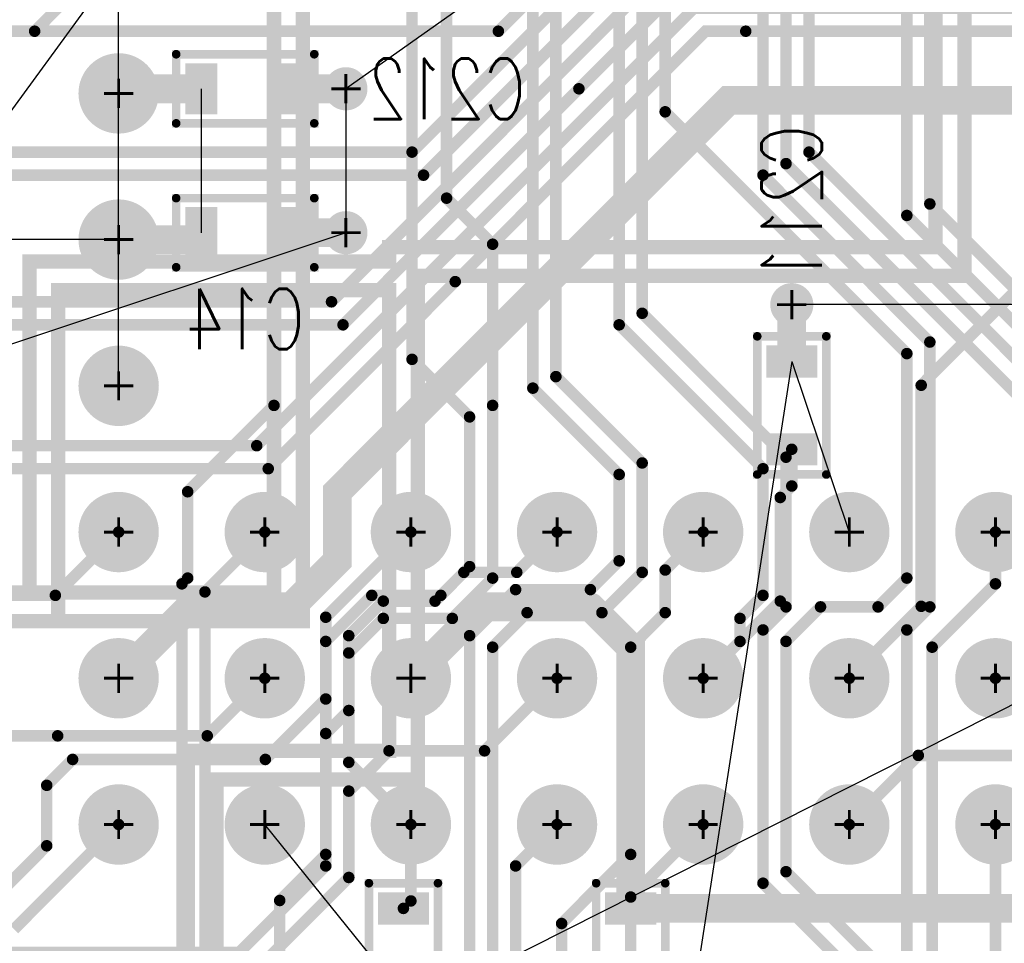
# Model space of a CAD drawing. Extents: x -1 to 210, y -5 to 148.
# Tile 21 of 52: x 121 to 138, y 35 to 51. Entities that reach past the tile are written whole.
import ezdxf
from ezdxf.enums import TextEntityAlignment as Align

# ---------------------------------------------------------------- set-up
doc = ezdxf.new("R2010")
doc.units = 0
for name, pattern in [('POUR_01_-1_0_000000', [2, 1, 1]), ('SIG_115', [2, 1, 1]), ('SIG_118', [2, 1, 1]), ('SIG_119', [2, 1, 1]), ('SIG_12', [2, 1, 1]), ('SIG_122', [2, 1, 1]), ('SIG_132', [2, 1, 1]), ('SIG_134', [2, 1, 1]), ('SIG_137', [2, 1, 1]), ('SIG_138', [2, 1, 1]), ('SIG_139', [2, 1, 1]), ('SIG_140', [2, 1, 1]), ('SIG_141', [2, 1, 1]), ('SIG_142', [2, 1, 1]), ('SIG_15', [2, 1, 1]), ('SIG_158', [2, 1, 1]), ('SIG_163', [2, 1, 1]), ('SIG_166', [2, 1, 1]), ('SIG_170', [2, 1, 1]), ('SIG_171', [2, 1, 1]), ('SIG_172', [2, 1, 1]), ('SIG_173', [2, 1, 1]), ('SIG_174', [2, 1, 1]), ('SIG_176', [2, 1, 1]), ('SIG_189', [2, 1, 1]), ('SIG_190', [2, 1, 1]), ('SIG_191', [2, 1, 1]), ('SIG_192', [2, 1, 1]), ('SIG_203', [2, 1, 1]), ('SIG_204', [2, 1, 1]), ('SIG_205', [2, 1, 1]), ('SIG_206', [2, 1, 1]), ('SIG_207', [2, 1, 1]), ('SIG_208', [2, 1, 1]), ('SIG_209', [2, 1, 1]), ('SIG_213', [2, 1, 1]), ('SIG_237', [2, 1, 1]), ('SIG_240', [2, 1, 1]), ('SIG_246', [2, 1, 1]), ('SIG_247', [2, 1, 1]), ('SIG_5', [2, 1, 1]), ('SIG_82', [2, 1, 1]), ('SIG_9', [2, 1, 1]), ('SIG_94', [2, 1, 1])]:
    doc.linetypes.add(name, pattern=pattern)
for name, color, linetype in [('DRIL_NPLTE_THRU_01', 176, 'CONTINUOUS'), ('DRIL_NPLTE_THRU_02', 255, 'CONTINUOUS'), ('DRIL_NPLTE_THRU_03', 106, 'CONTINUOUS'), ('DRIL_NPLTE_THRU_04', 16, 'CONTINUOUS'), ('DRIL_PLTE_THRU_01', 176, 'CONTINUOUS'), ('DRIL_PLTE_THRU_02', 255, 'CONTINUOUS'), ('DRIL_PLTE_THRU_03', 106, 'CONTINUOUS'), ('DRIL_PLTE_THRU_04', 16, 'CONTINUOUS'), ('DRIL_SYMBOL', 254, 'CONTINUOUS'), ('LINK_00', 57, 'CONTINUOUS'), ('PADS_BOT', 1, 'CONTINUOUS'), ('PADS_INNER', 5, 'CONTINUOUS'), ('PADS_TOP', 5, 'CONTINUOUS'), ('PART_BOT_2DLINE_00', 6, 'CONTINUOUS'), ('PART_NAME_04', 6, 'CONTINUOUS'), ('POUR_HEADER_02', 253, 'CONTINUOUS'), ('POUR_HEADER_03', 112, 'CONTINUOUS'), ('TRACE_01', 5, 'CONTINUOUS'), ('TRACE_04', 1, 'CONTINUOUS'), ('VIAPTS', 5, 'CONTINUOUS')]:
    doc.layers.add(name, color=color, linetype=linetype)
doc.styles.add('W0$15', font='simplex', dxfattribs={"width": 0.75})

# ---------------------------------------------------------------- blocks, each defined once
blk = doc.blocks.new('POUR_HEADER_0')
at = {"layer": 'POUR_HEADER_02', "linetype": 'POUR_01_-1_0_000000', "const_width": 0.25}
blk.add_lwpolyline([(137.75, -24.5), (126.25, -24.5), (126.25, -43.5), (107.25, -43.5), (107.25, -54.75), (115.25, -54.75), (115.25, -49), (121, -49), (121, -57), (117.5, -57), (117.5, -70.5), (104, -70.5), (104, -83), (141.75, -83)], dxfattribs=at)
blk = doc.blocks.new('POUR_HEADER_1')
at = {"layer": 'POUR_HEADER_02', "linetype": 'POUR_01_-1_0_000000', "const_width": 0.25}
blk.add_lwpolyline([(161.5, -50.75), (122.75, -50.75), (122.75, -68), (113.25, -68), (113.25, -68.25), (107, -68.25), (107, -74), (100, -74), (100, -63.75), (119, -63.75), (119, -44.75), (130, -44.75)], dxfattribs=at)
blk = doc.blocks.new('POUR_HEADER_2')
at = {"layer": 'POUR_HEADER_02', "linetype": 'POUR_01_-1_0_000000', "const_width": 0.25}
blk.add_lwpolyline([(31.5, -5.25), (-7.25, -5.25), (-7.25, -22.5), (-16.75, -22.5), (-16.75, -31.25), (-20.25, -31.25), (-20.25, -44.75), (-33.75, -44.75), (-33.75, -56.25), (3, -56.25)], dxfattribs=at)
blk = doc.blocks.new('POUR_HEADER_5')
at = {"layer": 'POUR_HEADER_03', "linetype": 'POUR_01_-1_0_000000', "const_width": 0.25}
blk.add_lwpolyline([(7.5, -103.5), (-4.5, -103.5), (-4.5, -93.5), (-30.25, -93.5), (-30.25, -103.5), (-130, -103.5), (-130, -72.5), (-14, -72.5), (-14, -58), (-76, -58), (-76, -38.5), (-73.25, -38.5), (-73.25, -18.25), (-63.75, -18.25), (-63.75, -35), (-55.75, -35), (-55.75, -10), (-21, -10), (-21, 0), (-12.75, 0), (-12.75, -5.25), (-17, -5.25), (-17, -10), (33.25, -10)], dxfattribs=at)
blk = doc.blocks.new('POUR_HEADER_6')
at = {"layer": 'POUR_HEADER_03', "linetype": 'POUR_01_-1_0_000000', "const_width": 0.25}
blk.add_lwpolyline([(0, 0), (-62, 0), (-62, 20), (-78, 20), (-78, 49), (-69, 49), (-69, 58.5), (-84, 58.5), (-84, -13.5), (0, -13.5)], close=True, dxfattribs=at)
blk = doc.blocks.new('SMOOTH_0$15')
at = {"const_width": 0.075}
blk.add_lwpolyline([(-0.0375, 0, 1), (0.0375, 0, 1)], format="xyb", close=True, dxfattribs=at)
blk = doc.blocks.new('PART_BODY_BOT_22')
at = {"layer": 'PART_BOT_2DLINE_00', "const_width": 0.15}
blk.add_lwpolyline([(1.2, -0.6), (1.2, 0.6), (-1.2, 0.6), (-1.2, -0.6)], close=True, dxfattribs=at)
at = {"layer": 'PART_BOT_2DLINE_00'}
for p in [(-1.2, 0.6), (1.2, 0.6), (-1.2, -0.6), (1.2, -0.6)]:
    blk.add_blockref('SMOOTH_0$15', p, dxfattribs=at)
blk = doc.blocks.new('DRIL_HOLE_0')
blk.add_lwpolyline([(0, 0, 1), (0, 0, 1)], format="xyb", close=True)
blk = doc.blocks.new('PAD_0')
blk.add_lwpolyline([(0, 0, 1), (0, 0, 1)], format="xyb", close=True)
blk = doc.blocks.new('PAD_2')
at = {"const_width": 0.5588}
blk.add_lwpolyline([(-0.4445, 0), (0.4445, 0)], dxfattribs=at)
blk = doc.blocks.new('STK_BOT_5')
at = {"layer": 'DRIL_PLTE_THRU_01'}
blk.add_blockref('DRIL_HOLE_0', (0, 0), dxfattribs=at)
at = {"layer": 'DRIL_PLTE_THRU_02'}
blk.add_blockref('DRIL_HOLE_0', (0, 0), dxfattribs=at)
at = {"layer": 'DRIL_PLTE_THRU_03'}
blk.add_blockref('DRIL_HOLE_0', (0, 0), dxfattribs=at)
at = {"layer": 'DRIL_PLTE_THRU_04'}
blk.add_blockref('DRIL_HOLE_0', (0, 0), dxfattribs=at)
at = {"layer": 'PADS_BOT', "rotation": 90}
blk.add_blockref('PAD_2', (0, 0), dxfattribs=at)
at = {"layer": 'PADS_INNER'}
blk.add_blockref('PAD_0', (0, 0), dxfattribs=at)
at = {"layer": 'PADS_TOP'}
blk.add_blockref('PAD_0', (0, 0), dxfattribs=at)
blk = doc.blocks.new('SYM_BOT_3')
for name, p in [('STK_BOT_5', (-0.762, 0)), ('STK_BOT_5', (0.762, 0)), ('PART_BODY_BOT_22', (0, 0))]:
    blk.add_blockref(name, p)
blk = doc.blocks.new('PART_BOT_35')
blk.add_blockref('SYM_BOT_3', (0, 0))
at = {"layer": 'PART_NAME_04', "style": 'W0$15', "width": 0.75}
blk.add_text('C14', height=1.05, rotation=180, dxfattribs=at).set_placement((0, 1.5), align=Align.MIDDLE_CENTER)
blk = doc.blocks.new('STK_TOP_37')
at = {"layer": 'DRIL_PLTE_THRU_01'}
blk.add_blockref('DRIL_HOLE_0', (0, 0), dxfattribs=at)
at = {"layer": 'DRIL_PLTE_THRU_02'}
blk.add_blockref('DRIL_HOLE_0', (0, 0), dxfattribs=at)
at = {"layer": 'DRIL_PLTE_THRU_03'}
blk.add_blockref('DRIL_HOLE_0', (0, 0), dxfattribs=at)
at = {"layer": 'DRIL_PLTE_THRU_04'}
blk.add_blockref('DRIL_HOLE_0', (0, 0), dxfattribs=at)
at = {"layer": 'PADS_BOT'}
blk.add_blockref('PAD_0', (0, 0), dxfattribs=at)
at = {"layer": 'PADS_INNER'}
blk.add_blockref('PAD_0', (0, 0), dxfattribs=at)
at = {"layer": 'PADS_TOP'}
blk.add_blockref('PAD_0', (0, 0), dxfattribs=at)
blk = doc.blocks.new('STK_TOP_22')
at = {"layer": 'DRIL_NPLTE_THRU_01'}
blk.add_blockref('DRIL_HOLE_0', (0, 0), dxfattribs=at)
at = {"layer": 'DRIL_NPLTE_THRU_02'}
blk.add_blockref('DRIL_HOLE_0', (0, 0), dxfattribs=at)
at = {"layer": 'DRIL_NPLTE_THRU_03'}
blk.add_blockref('DRIL_HOLE_0', (0, 0), dxfattribs=at)
at = {"layer": 'DRIL_NPLTE_THRU_04'}
blk.add_blockref('DRIL_HOLE_0', (0, 0), dxfattribs=at)
at = {"layer": 'PADS_BOT'}
blk.add_blockref('PAD_0', (0, 0), dxfattribs=at)
at = {"layer": 'PADS_INNER'}
blk.add_blockref('PAD_0', (0, 0), dxfattribs=at)
at = {"layer": 'PADS_TOP'}
blk.add_blockref('PAD_0', (0, 0), dxfattribs=at)
blk = doc.blocks.new('DRIL_SYMBOL_0$8')
at = {"layer": 'DRIL_SYMBOL', "const_width": 0.0508}
for points in [[(0, -0.254), (0, 0.254)], [(-0.254, 0), (0.254, 0)]]:
    blk.add_lwpolyline(points, dxfattribs=at)
blk = doc.blocks.new('DRIL_HOLE_0$8')
at = {"const_width": 0.4}
blk.add_lwpolyline([(-0.2, 0, 1), (0.2, 0, 1)], format="xyb", close=True, dxfattribs=at)
blk.add_blockref('DRIL_SYMBOL_0$8', (0, 0))
blk = doc.blocks.new('PAD_30')
at = {"const_width": 0.6985}
blk.add_lwpolyline([(0, -0.34925, 1), (0, 0.34925, 1)], format="xyb", close=True, dxfattribs=at)
blk = doc.blocks.new('STK_TOP_35')
at = {"layer": 'DRIL_PLTE_THRU_01'}
blk.add_blockref('DRIL_HOLE_0$8', (0, 0), dxfattribs=at)
at = {"layer": 'DRIL_PLTE_THRU_02'}
blk.add_blockref('DRIL_HOLE_0$8', (0, 0), dxfattribs=at)
at = {"layer": 'DRIL_PLTE_THRU_03'}
blk.add_blockref('DRIL_HOLE_0$8', (0, 0), dxfattribs=at)
at = {"layer": 'DRIL_PLTE_THRU_04'}
blk.add_blockref('DRIL_HOLE_0$8', (0, 0), dxfattribs=at)
at = {"layer": 'PADS_BOT'}
blk.add_blockref('PAD_30', (0, 0), dxfattribs=at)
at = {"layer": 'PADS_INNER'}
blk.add_blockref('PAD_30', (0, 0), dxfattribs=at)
at = {"layer": 'PADS_TOP'}
blk.add_blockref('PAD_30', (0, 0), dxfattribs=at)
blk = doc.blocks.new('SYM_TOP_35')
for name, p in [('STK_TOP_35', (-17.78, 12.7)), ('STK_TOP_35', (-15.24, 12.7)), ('STK_TOP_35', (-12.7, 12.7)), ('STK_TOP_35', (-10.16, 12.7)), ('STK_TOP_35', (-7.62, 12.7)), ('STK_TOP_35', (-5.08, 12.7)), ('STK_TOP_35', (-17.78, 10.16)), ('STK_TOP_35', (-15.24, 10.16)), ('STK_TOP_35', (-12.7, 10.16)), ('STK_TOP_37', (-7.62, 10.16)), ('STK_TOP_37', (-5.08, 10.16)), ('STK_TOP_35', (-17.78, 7.62)), ('STK_TOP_35', (-15.24, 7.62)), ('STK_TOP_35', (-12.7, 7.62)), ('STK_TOP_22', (-10.16, 7.62)), ('STK_TOP_22', (-7.62, 7.62)), ('STK_TOP_22', (-5.08, 7.62)), ('STK_TOP_35', (-17.78, 5.08)), ('STK_TOP_35', (-15.24, 5.08)), ('STK_TOP_35', (-12.7, 5.08)), ('STK_TOP_22', (-10.16, 5.08)), ('STK_TOP_22', (-7.62, 5.08)), ('STK_TOP_22', (-5.08, 5.08)), ('STK_TOP_35', (-17.78, 2.54)), ('STK_TOP_35', (-15.24, 2.54)), ('STK_TOP_35', (-12.7, 2.54)), ('STK_TOP_22', (-10.16, 2.54)), ('STK_TOP_22', (-7.62, 2.54)), ('STK_TOP_22', (-5.08, 2.54)), ('STK_TOP_35', (-17.78, 0)), ('STK_TOP_35', (-15.24, 0)), ('STK_TOP_35', (-12.7, 0)), ('STK_TOP_22', (-10.16, 0)), ('STK_TOP_22', (-7.62, 0)), ('STK_TOP_22', (-5.08, 0)), ('STK_TOP_35', (-17.78, -2.54)), ('STK_TOP_35', (-15.24, -2.54)), ('STK_TOP_35', (-12.7, -2.54)), ('STK_TOP_22', (-10.16, -2.54)), ('STK_TOP_22', (-7.62, -2.54)), ('STK_TOP_22', (-5.08, -2.54))]:
    blk.add_blockref(name, p)
blk = doc.blocks.new('PART_TOP_202')
blk.add_blockref('SYM_TOP_35', (0, 0))
blk = doc.blocks.new('PART_BOT_211')
blk.add_blockref('SYM_BOT_3', (0, 0))
at = {"layer": 'PART_NAME_04', "style": 'W0$15', "width": 0.75}
blk.add_text('C208', height=1.05, dxfattribs=at).set_placement((3.5, 0), align=Align.MIDDLE_CENTER)
blk = doc.blocks.new('PART_BOT_213')
blk.add_blockref('SYM_BOT_3', (0, 0))
at = {"layer": 'PART_NAME_04', "style": 'W0$15', "width": 0.75}
blk.add_text('C210', height=1.05, dxfattribs=at).set_placement((3.5, 0), align=Align.MIDDLE_CENTER)
blk = doc.blocks.new('PART_BOT_214')
blk.add_blockref('SYM_BOT_3', (0, 0))
at = {"layer": 'PART_NAME_04', "style": 'W0$15', "width": 0.75}
blk.add_text('C211', height=1.05, rotation=180, dxfattribs=at).set_placement((3.5, 0), align=Align.MIDDLE_CENTER)
blk = doc.blocks.new('PART_BOT_215')
blk.add_blockref('SYM_BOT_3', (0, 0))
at = {"layer": 'PART_NAME_04', "style": 'W0$15', "width": 0.75}
blk.add_text('C212', height=1.05, rotation=180, dxfattribs=at).set_placement((3.5, 0), align=Align.MIDDLE_CENTER)
blk = doc.blocks.new('SMOOTH_0$2')
at = {"const_width": 0.1}
blk.add_lwpolyline([(-0.05, 0, 1), (0.05, 0, 1)], format="xyb", close=True, dxfattribs=at)
blk = doc.blocks.new('SMOOTH_0$5')
at = {"const_width": 0.25}
blk.add_lwpolyline([(-0.125, 0, 1), (0.125, 0, 1)], format="xyb", close=True, dxfattribs=at)
blk = doc.blocks.new('DRIL_SYMBOL_0$3')
at = {"layer": 'DRIL_SYMBOL', "const_width": 0.0508}
for points in [[(0, -0.254), (0, 0.254)], [(-0.254, 0), (0.254, 0)]]:
    blk.add_lwpolyline(points, dxfattribs=at)
blk = doc.blocks.new('DRIL_HOLE_0$3')
at = {"const_width": 0.15}
blk.add_lwpolyline([(-0.075, 0, 1), (0.075, 0, 1)], format="xyb", close=True, dxfattribs=at)
blk.add_blockref('DRIL_SYMBOL_0$3', (0, 0))
blk = doc.blocks.new('PAD_34')
at = {"const_width": 0.375}
blk.add_lwpolyline([(0, -0.1875, 1), (0, 0.1875, 1)], format="xyb", close=True, dxfattribs=at)
blk = doc.blocks.new('STK_TOP_3')
at = {"layer": 'DRIL_PLTE_THRU_01'}
blk.add_blockref('DRIL_HOLE_0$3', (0, 0), dxfattribs=at)
at = {"layer": 'DRIL_PLTE_THRU_02'}
blk.add_blockref('DRIL_HOLE_0$3', (0, 0), dxfattribs=at)
at = {"layer": 'DRIL_PLTE_THRU_03'}
blk.add_blockref('DRIL_HOLE_0$3', (0, 0), dxfattribs=at)
at = {"layer": 'DRIL_PLTE_THRU_04'}
blk.add_blockref('DRIL_HOLE_0$3', (0, 0), dxfattribs=at)
at = {"layer": 'PADS_BOT'}
blk.add_blockref('PAD_34', (0, 0), dxfattribs=at)
at = {"layer": 'PADS_INNER'}
blk.add_blockref('PAD_34', (0, 0), dxfattribs=at)
at = {"layer": 'PADS_TOP'}
blk.add_blockref('PAD_34', (0, 0), dxfattribs=at)
blk = doc.blocks.new('SYM_TOP_1')
blk.add_blockref('STK_TOP_3', (0, 0))

msp = doc.modelspace()

# ---------------------------------------------------------------- linework, layer by layer
at = {"layer": 'LINK_00', "linetype": 'SIG_9'}
for p, q in [((147.7, 65.16), (126.25, 50)), ((126.25, 50), (126.25, 47.5)), ((126.25, 47.5), (114.25, 43.5))]:
    msp.add_line(p, q, dxfattribs=at)
at = {"layer": 'LINK_00', "linetype": 'SIG_12'}
for p, q in [((122.3, 44.84), (122.3, 57.54)), ((113.25, 39.75), (125.262, 56.25)), ((169, 55), (103.5, 22))]:
    msp.add_line(p, q, dxfattribs=at)
at = {"layer": 'LINK_00', "linetype": 'SIG_134'}
for p, q in [((123.738, 47.5), (123.738, 50)), ((122.3, 47.38), (119.76, 47.38))]:
    msp.add_line(p, q, dxfattribs=at)
at = {"layer": 'LINK_00', "linetype": 'SIG_15'}
for p, q in [((145.25, 46.25), (134, 46.25)), ((134, 45.262), (132.3, 34.3)), ((134, 45.262), (135, 42.3)), ((127.25, 34.238), (124.84, 37.22))]:
    msp.add_line(p, q, dxfattribs=at)
at = {"layer": 'TRACE_01', "linetype": 'SIG_82', "const_width": 0.2}
for points in [[(131, 82.1), (131, 45.9), (133.5, 43.4), (133.5, 41.2)], [(132.46, 39.76), (133.1, 40.4), (133.1, 40.8), (133.5, 41.2)]]:
    msp.add_lwpolyline(points, dxfattribs=at)
at = {"layer": 'TRACE_01', "linetype": 'SIG_141', "const_width": 0.2}
for points in [[(123.4, 41.4), (123.5, 41.5), (123.5, 43), (125, 44.5), (125, 56.9), (125.9, 57.8), (125.9, 71.3), (127.38, 72.78)], [(123.4, 41.4), (123.4, 33.5), (124.3, 32.6)]]:
    msp.add_lwpolyline(points, dxfattribs=at)
at = {"layer": 'TRACE_01', "linetype": 'SIG_191', "const_width": 0.2}
for points in [[(133.5, 48.5), (133.5, 71.28), (135, 72.78)], [(133.5, 48.5), (136.4, 45.6), (136.4, 41)], [(136, 30), (136, 40.6), (136.4, 41)]]:
    msp.add_lwpolyline(points, dxfattribs=at)
at = {"layer": 'TRACE_01', "linetype": 'SIG_189', "const_width": 0.2}
for points in [[(136, 47.8), (136, 71.24), (137.54, 72.78)], [(136, 47.8), (138.5, 45.3), (140.5, 45.3), (141.7, 44.1), (145.7, 44.1), (146.4, 43.4), (148.4, 43.4), (148.8, 43), (148.8, 41.4), (149.3, 40.9), (150.9, 40.9), (151.3, 40.5), (151.3, 36), (152.6, 34.7), (152.6, 17.7)]]:
    msp.add_lwpolyline(points, dxfattribs=at)
at = {"layer": 'TRACE_01', "linetype": 'SIG_190', "const_width": 0.2}
for points in [[(133.9, 48.7), (133.9, 69.14), (135, 70.24)], [(133.9, 48.7), (138.1, 44.5), (140.1, 44.5), (141.5, 43.1), (141.5, 30.8), (141.9, 30.4), (141.9, 30.1)]]:
    msp.add_lwpolyline(points, dxfattribs=at)
at = {"layer": 'TRACE_01', "linetype": 'SIG_158', "const_width": 0.2}
for points in [[(136.4, 48), (136.4, 69.1), (137.54, 70.24)], [(136.4, 48), (138.7, 45.7), (140.7, 45.7), (141.9, 44.5), (145.9, 44.5), (146.6, 43.8), (148.6, 43.8), (149.2, 43.2), (149.2, 41.7), (149.6, 41.3), (151.2, 41.3), (151.7, 40.8), (151.7, 36.2), (153, 34.9), (153, 14.8)]]:
    msp.add_lwpolyline(points, dxfattribs=at)
at = {"layer": 'TRACE_01', "linetype": 'SIG_138', "const_width": 0.2}
for points in [[(131.4, 69.18), (131.4, 46.1), (133.9, 43.6)], [(133.5, 40.6), (133.9, 41), (133.9, 43.6)], [(133.5, 40.6), (133.5, 36.1999993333), (135.2, 34.4999993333), (135.2, 16)]]:
    msp.add_lwpolyline(points, dxfattribs=at)
at = {"layer": 'TRACE_01', "linetype": 'SIG_137', "const_width": 0.2}
for points in [[(131.8, 49.5999993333), (131.8, 65.64), (132.46, 66.3), (132.46, 67.7)], [(131.8, 49.5999993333), (136, 45.3999993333), (136, 41.5)], [(133.9, 36.4), (133.9, 40.4), (134.5, 41), (135.5, 41), (136, 41.5)], [(133.9, 36.4), (135.6, 34.7), (135.6, 17.2), (135.9, 16.9), (135.9, 15.4)]]:
    msp.add_lwpolyline(points, dxfattribs=at)
at = {"layer": 'TRACE_01', "linetype": 'SIG_192', "const_width": 0.2}
msp.add_lwpolyline([(134.3, 67), (134.3, 48.9), (138.3, 44.9), (140.3, 44.9), (141.5, 43.7), (145.5000006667, 43.7), (146.4, 42.8000006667), (146.4, 41.7), (147.1, 41), (148.2, 41), (149.2, 40), (149.2, 36.3), (152.2, 33.3)], dxfattribs=at)
at = {"layer": 'TRACE_01', "linetype": 'SIG_139', "const_width": 0.2}
for points in [[(128.8, 66), (129.5, 65.3), (129.5, 44.8), (131, 43.3), (131, 41.8)], [(125.5, 22.7), (125.5, 28.4), (128.4, 31.3), (128.4, 40.5), (129.2, 41.3), (130.5, 41.3), (131, 41.8)]]:
    msp.add_lwpolyline(points, dxfattribs=at)
at = {"layer": 'TRACE_01', "linetype": 'SIG_140', "const_width": 0.2}
for points in [[(129.9, 65.2), (129.9, 45), (131.4, 43.5)], [(128.5, 17.1), (128.5, 27.2), (128.8, 27.5), (128.8, 40.3), (129.4, 40.9), (130.7, 40.9), (131.4, 41.6), (131.4, 43.5)]]:
    msp.add_lwpolyline(points, dxfattribs=at)
at = {"layer": 'TRACE_01', "linetype": 'SIG_5', "const_width": 0.2}
for points in [[(127.4, 63.6), (128, 63), (128, 48.1), (128.8, 47.3), (128.8, 44.4999993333)], [(126.3, 38.3), (126.3, 40.2), (126.9, 40.8), (128.1, 40.8), (128.8, 41.5), (128.8, 44.4999993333)], [(126.3, 38.3), (127.38, 37.22)]]:
    msp.add_lwpolyline(points, dxfattribs=at)
at = {"layer": 'TRACE_01', "linetype": 'SIG_142', "const_width": 0.2}
for points in [[(126.3, 61.1), (126.3, 59.1), (127.4, 58), (127.4, 45.3), (128.4, 44.3)], [(125.1, 35.9), (125.9, 36.7), (125.9, 40.4), (126.7, 41.2), (127.9, 41.2), (128.4, 41.7), (128.4, 44.3)], [(125.1, 35.9), (125.1, 22.5), (125.6, 22), (125.6, 19.7)]]:
    msp.add_lwpolyline(points, dxfattribs=at)
at = {"layer": 'TRACE_01', "linetype": 'SIG_163', "const_width": 0.2}
msp.add_lwpolyline([(114.45, 50.65), (115.3, 50.65), (115.65, 51), (120.84, 51), (122.3, 52.46)], dxfattribs=at)
at = {"layer": 'TRACE_01', "linetype": 'SIG_170', "const_width": 0.2}
msp.add_lwpolyline([(123.8, 33.7), (123.8, 41.26), (124.84, 42.3)], dxfattribs=at)
at = {"layer": 'TRACE_01', "linetype": 'SIG_240', "const_width": 0.2}
for points in [[(130, 35.5), (131.2, 36.7), (131.2, 40.3), (131.8, 40.9), (131.8, 41.64), (132.46, 42.3)], [(130, 35.5), (130, 27.9), (130.9, 27)]]:
    msp.add_lwpolyline(points, dxfattribs=at)
at = {"layer": 'TRACE_01', "linetype": 'SIG_173', "const_width": 0.2}
msp.add_lwpolyline([(136.44, 27.6), (136.44, 40.3), (137.54, 41.4), (137.54, 42.3)], dxfattribs=at)
at = {"layer": 'TRACE_01', "linetype": 'SIG_176', "const_width": 0.2}
msp.add_lwpolyline([(137.54, 39.76), (138.6, 38.7), (138.6, 29.3)], dxfattribs=at)
at = {"layer": 'TRACE_01', "linetype": 'SIG_237', "const_width": 0.2}
for points in [[(129.2, 36.5), (129.92, 37.22)], [(129.2, 36.5), (129.2, 27.5), (129.79, 26.91), (129.79, 25.5)]]:
    msp.add_lwpolyline(points, dxfattribs=at)
at = {"layer": 'TRACE_01', "linetype": 'SIG_213', "const_width": 0.2}
for points in [[(131.2, 35.96), (132.46, 37.22)], [(131.2, 35.96), (131.2, 29), (132.33, 27.87), (132.33, 26.9)]]:
    msp.add_lwpolyline(points, dxfattribs=at)
at = {"layer": 'TRACE_01', "linetype": 'SIG_174', "const_width": 0.2}
msp.add_lwpolyline([(137.2, 28.1), (137.2, 30.0999993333), (137.54, 30.4399993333), (137.54, 37.22)], dxfattribs=at)
at = {"layer": 'TRACE_04', "linetype": 'SIG_208', "const_width": 0.2}
msp.add_lwpolyline([(92.4, 46.5), (110.5999993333, 46.5), (112.9999993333, 48.9), (127.4, 48.9), (133.2, 54.7), (145.1, 54.7), (145.55, 55.15), (146.8999993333, 56.5), (147.5, 56.5)], dxfattribs=at)
at = {"layer": 'TRACE_04', "linetype": 'SIG_207', "const_width": 0.2}
msp.add_lwpolyline([(87.46, 44.9), (88.66, 46.1), (111, 46.1), (113.4, 48.5), (127.6, 48.5), (133.4, 54.3), (145.3, 54.3), (147.1, 56.1)], dxfattribs=at)
at = {"layer": 'TRACE_04', "linetype": 'SIG_209', "const_width": 0.2}
msp.add_lwpolyline([(93.8, 47.7), (110.4, 47.7), (112.4, 49.7), (115.3, 49.7), (116.6, 51), (128.9, 51), (133, 55.1), (144.3, 55.1), (145.3, 56.1)], dxfattribs=at)
at = {"layer": 'TRACE_04', "linetype": 'SIG_206', "const_width": 0.2}
msp.add_lwpolyline([(90, 44.9), (111.1, 44.9), (112.5, 46.3), (126, 46.3), (133.1, 53.4), (133.5999993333, 53.9), (135.3, 53.9)], dxfattribs=at)
at = {"layer": 'TRACE_04', "linetype": 'SIG_205', "const_width": 0.2}
msp.add_lwpolyline([(87.46, 42.36), (88.7, 43.6), (110.5, 43.6), (112.8, 45.9), (126.2, 45.9), (130.3, 50), (133.7999986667, 53.4999993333), (134.1999993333, 53.4999993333), (135.3, 53.5)], dxfattribs=at)
at = {"layer": 'TRACE_04', "linetype": 'SIG_204', "const_width": 0.2}
for points in [[(124.6999993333, 43.8), (132.2999993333, 51.4), (146.7, 51.4)], [(124.6999993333, 43.8), (116.4, 43.8), (115.4, 44.8)]]:
    msp.add_lwpolyline(points, dxfattribs=at)
at = {"layer": 'TRACE_04', "linetype": 'SIG_203', "const_width": 0.2}
for points in [[(116.2, 43.4), (124.9, 43.4), (128.15, 46.65), (132.4999986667, 50.9999993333), (133.1999993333, 50.9999993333), (133.2, 51)], [(150.24, 49.92), (149.16, 51), (133.2, 51)]]:
    msp.add_lwpolyline(points, dxfattribs=at)
at = {"layer": 'TRACE_04', "linetype": 'SIG_134', "const_width": 0.5}
for points in [[(122.3, 49.92), (122.5, 50), (123.738, 50)], [(122.3, 47.38), (123.738, 47.38), (123.738, 47.5)]]:
    msp.add_lwpolyline(points, dxfattribs=at)
at = {"layer": 'TRACE_04', "linetype": 'SIG_9', "const_width": 0.5}
for points in [[(126.25, 50), (125.262, 50)], [(126.25, 47.5), (125.262, 47.5)]]:
    msp.add_lwpolyline(points, dxfattribs=at)
at = {"layer": 'TRACE_04', "linetype": 'SIG_122', "const_width": 0.5}
msp.add_lwpolyline([(122.3, 39.76), (123.54, 41), (125.3, 41), (126.1, 41.8), (126.1, 43), (132.9, 49.8), (143.1, 49.8)], dxfattribs=at)
at = {"layer": 'TRACE_04', "linetype": 'SIG_118', "const_width": 0.2}
msp.add_lwpolyline([(135, 39.76), (136.25, 41.01), (136.25, 44.85), (138.9, 47.5)], dxfattribs=at)
at = {"layer": 'TRACE_04', "linetype": 'SIG_119', "const_width": 0.2}
msp.add_lwpolyline([(135, 37.22), (136.2, 38.42), (138.1, 38.42), (138.9, 39.22), (138.9, 46.1), (140.3, 47.5)], dxfattribs=at)
at = {"layer": 'TRACE_04', "linetype": 'SIG_15', "const_width": 0.5}
msp.add_lwpolyline([(134, 45.262), (134, 46.25)], dxfattribs=at)
at = {"layer": 'TRACE_04', "linetype": 'SIG_82', "const_width": 0.2}
msp.add_lwpolyline([(132.46, 39.76), (133.8, 41.1), (133.8, 42.9), (134, 43.1), (134, 43.738)], dxfattribs=at)
at = {"layer": 'TRACE_04', "linetype": 'SIG_171', "const_width": 0.2}
msp.add_lwpolyline([(110.8, 34.5), (111.3, 35), (124.4, 35), (125.9, 36.5), (125.9, 38.8), (126.3, 39.2), (126.3, 40.5), (126.9, 41.1), (127.8, 41.1), (128.3, 41.6), (129.22, 41.6), (129.92, 42.3)], dxfattribs=at)
at = {"layer": 'TRACE_04', "linetype": 'SIG_166', "const_width": 0.2}
msp.add_lwpolyline([(112.5, 41.2), (121.2, 41.2), (122.3, 42.3)], dxfattribs=at)
at = {"layer": 'TRACE_04', "linetype": 'SIG_246', "const_width": 0.2}
msp.add_lwpolyline([(120.05, 35.85), (121.05, 36.85), (121.05, 37.9), (121.5, 38.35), (124.85, 38.35), (125.9, 39.4), (125.9, 40.82), (127.38, 42.3)], dxfattribs=at)
at = {"layer": 'TRACE_04', "linetype": 'SIG_132', "const_width": 0.5}
for points in [[(127.38, 39.76), (128.62, 41), (130.5, 41)], [(131.2, 35.762), (131.2, 40.3), (130.5, 41)], [(159, 34), (152.062, 34), (150.3, 35.762), (131.2, 35.762)]]:
    msp.add_lwpolyline(points, dxfattribs=at)
at = {"layer": 'TRACE_04', "linetype": 'SIG_172', "const_width": 0.2}
msp.add_lwpolyline([(110.8, 33.4), (112, 34.6), (124.6, 34.6), (126.3, 36.3), (126.3, 37.8), (127, 38.5), (128.66, 38.5), (129.92, 39.76)], dxfattribs=at)
at = {"layer": 'TRACE_04', "linetype": 'SIG_115', "const_width": 0.2}
for points in [[(123.8399993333, 38.7599993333), (124.84, 39.76)], [(123.8399993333, 38.7599993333), (121.2400013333, 38.7599993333), (110.34, 38.76), (110, 39.1)]]:
    msp.add_lwpolyline(points, dxfattribs=at)
at = {"layer": 'TRACE_04', "linetype": 'SIG_247', "const_width": 0.2}
msp.add_lwpolyline([(120.48, 35.4), (122.3, 37.22)], dxfattribs=at)
at = {"layer": 'TRACE_04', "linetype": 'SIG_5', "const_width": 0.2}
msp.add_lwpolyline([(127.25, 35.762), (127.38, 35.892), (127.38, 37.22)], dxfattribs=at)

# ---------------------------------------------------------------- block references
at = {"linetype": 'SIG_15'}
msp.add_blockref('POUR_HEADER_2', (144.25, 69.25), dxfattribs=at)
at = {"linetype": 'SIG_9'}
msp.add_blockref('POUR_HEADER_1', (13.75, 115.25), dxfattribs=at)
at = {"linetype": 'SIG_94'}
msp.add_blockref('POUR_HEADER_5', (139.5, 113.25), dxfattribs=at)
at = {"linetype": 'SIG_134'}
msp.add_blockref('POUR_HEADER_6', (125, 54.75), dxfattribs=at)
at = {"linetype": 'SIG_12'}
msp.add_blockref('POUR_HEADER_0', (6, 95.5), dxfattribs=at)
at = {"rotation": 90}
msp.add_blockref('PART_TOP_202', (135, 55), dxfattribs=at)
at = {"xscale": -1}
for name, p, rotation in [('PART_BOT_215', (124.5, 50), -180), ('PART_BOT_214', (134, 44.5), -90), ('PART_BOT_35', (124.5, 47.5), -180), ('PART_BOT_213', (127.25, 35), -270), ('PART_BOT_211', (131.2, 35), -270)]:
    msp.add_blockref(name, p, dxfattribs=dict(at, rotation=rotation))
at = {"layer": 'TRACE_01'}
for p in [(120.84, 51), (131.8, 49.5999993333), (131.8, 49.5999993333), (134.3, 48.9), (133.9, 48.7), (133.9, 48.7), (133.5, 48.5), (133.5, 48.5), (128, 48.1), (136.4, 48), (136.4, 48), (136, 47.8), (136, 47.8), (128.8, 47.3), (131.4, 46.1), (131, 45.9), (136.4, 45.6), (127.4, 45.3), (136, 45.3999993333), (129.9, 45), (129.5, 44.8), (125, 44.5), (128.8, 44.4999993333), (128.8, 44.4999993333), (128.4, 44.3), (128.4, 44.3), (133.9, 43.6), (133.9, 43.6), (131.4, 43.5), (131.4, 43.5), (133.5, 43.4), (131, 43.3), (123.5, 43), (124.84, 42.3), (132.46, 42.3), (137.54, 42.3), (128.4, 41.7), (131, 41.8), (131, 41.8), (123.5, 41.5), (128.8, 41.5), (131.4, 41.6), (131.8, 41.64), (136, 41.5), (136, 41.5), (123.4, 41.4), (123.4, 41.4), (137.54, 41.4), (123.8, 41.26), (126.7, 41.2), (127.9, 41.2), (129.2, 41.3), (130.5, 41.3), (133.5, 41.2), (133.5, 41.2), (133.9, 41), (134.5, 41), (135.5, 41), (136.4, 41), (136.4, 41), (129.4, 40.9), (130.7, 40.9), (131.8, 40.9), (126.9, 40.8), (128.1, 40.8), (133.1, 40.8), (128.4, 40.5), (133.5, 40.6), (133.5, 40.6), (136, 40.6), (125.9, 40.4), (128.8, 40.3), (131.2, 40.3), (133.1, 40.4), (133.9, 40.4), (136.44, 40.3), (126.3, 40.2), (132.46, 39.76), (137.54, 39.76), (126.3, 38.3), (126.3, 38.3), (127.38, 37.22), (129.92, 37.22), (132.46, 37.22), (137.54, 37.22), (125.9, 36.7), (131.2, 36.7), (129.2, 36.5), (129.2, 36.5), (133.9, 36.4), (133.9, 36.4), (133.5, 36.1999993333), (125.1, 35.9), (125.1, 35.9), (131.2, 35.96), (131.2, 35.96), (130, 35.5), (130, 35.5)]:
    msp.add_blockref('SMOOTH_0$2', p, dxfattribs=at)
at = {"layer": 'TRACE_04'}
for name, p in [('SMOOTH_0$2', (128.9, 51)), ('SMOOTH_0$2', (133.2, 51)), ('SMOOTH_0$5', (122.3, 49.92)), ('SMOOTH_0$5', (122.5, 50)), ('SMOOTH_0$5', (123.738, 50)), ('SMOOTH_0$5', (125.262, 50)), ('SMOOTH_0$5', (126.25, 50)), ('SMOOTH_0$2', (130.3, 50)), ('SMOOTH_0$5', (132.9, 49.8)), ('SMOOTH_0$2', (127.4, 48.9)), ('SMOOTH_0$2', (127.6, 48.5)), ('SMOOTH_0$5', (123.738, 47.5)), ('SMOOTH_0$5', (125.262, 47.5)), ('SMOOTH_0$5', (126.25, 47.5)), ('SMOOTH_0$5', (122.3, 47.38)), ('SMOOTH_0$5', (123.738, 47.38)), ('SMOOTH_0$2', (128.15, 46.65)), ('SMOOTH_0$2', (126, 46.3)), ('SMOOTH_0$5', (134, 46.25)), ('SMOOTH_0$2', (126.2, 45.9)), ('SMOOTH_0$5', (134, 45.262)), ('SMOOTH_0$2', (136.25, 44.85)), ('SMOOTH_0$2', (124.6999993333, 43.8)), ('SMOOTH_0$2', (124.6999993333, 43.8)), ('SMOOTH_0$2', (134, 43.738)), ('SMOOTH_0$2', (124.9, 43.4)), ('SMOOTH_0$5', (126.1, 43)), ('SMOOTH_0$2', (134, 43.1)), ('SMOOTH_0$2', (133.8, 42.9)), ('SMOOTH_0$2', (122.3, 42.3)), ('SMOOTH_0$2', (127.38, 42.3)), ('SMOOTH_0$2', (129.92, 42.3)), ('SMOOTH_0$5', (126.1, 41.8)), ('SMOOTH_0$2', (128.3, 41.6)), ('SMOOTH_0$2', (129.22, 41.6)), ('SMOOTH_0$2', (121.2, 41.2)), ('SMOOTH_0$5', (123.54, 41)), ('SMOOTH_0$5', (125.3, 41)), ('SMOOTH_0$5', (128.62, 41)), ('SMOOTH_0$5', (130.5, 41)), ('SMOOTH_0$5', (130.5, 41)), ('SMOOTH_0$2', (126.9, 41.1)), ('SMOOTH_0$2', (127.8, 41.1)), ('SMOOTH_0$2', (133.8, 41.1)), ('SMOOTH_0$2', (136.25, 41.01)), ('SMOOTH_0$2', (125.9, 40.82)), ('SMOOTH_0$2', (126.3, 40.5)), ('SMOOTH_0$5', (131.2, 40.3)), ('SMOOTH_0$5', (122.3, 39.76)), ('SMOOTH_0$5', (127.38, 39.76)), ('SMOOTH_0$2', (124.84, 39.76)), ('SMOOTH_0$2', (129.92, 39.76)), ('SMOOTH_0$2', (132.46, 39.76)), ('SMOOTH_0$2', (135, 39.76)), ('SMOOTH_0$2', (125.9, 39.4)), ('SMOOTH_0$2', (126.3, 39.2)), ('SMOOTH_0$2', (121.2400013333, 38.7599993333)), ('SMOOTH_0$2', (123.8399993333, 38.7599993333)), ('SMOOTH_0$2', (123.8399993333, 38.7599993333)), ('SMOOTH_0$2', (125.9, 38.8)), ('SMOOTH_0$2', (127, 38.5)), ('SMOOTH_0$2', (128.66, 38.5)), ('SMOOTH_0$2', (136.2, 38.42)), ('SMOOTH_0$2', (121.5, 38.35)), ('SMOOTH_0$2', (124.85, 38.35)), ('SMOOTH_0$2', (121.05, 37.9)), ('SMOOTH_0$2', (126.3, 37.8)), ('SMOOTH_0$2', (122.3, 37.22)), ('SMOOTH_0$2', (127.38, 37.22)), ('SMOOTH_0$2', (135, 37.22)), ('SMOOTH_0$2', (121.05, 36.85)), ('SMOOTH_0$2', (125.9, 36.5)), ('SMOOTH_0$2', (126.3, 36.3)), ('SMOOTH_0$2', (127.38, 35.892)), ('SMOOTH_0$5', (131.2, 35.762)), ('SMOOTH_0$5', (131.2, 35.762)), ('SMOOTH_0$2', (127.25, 35.762))]:
    msp.add_blockref(name, p, dxfattribs=at)
at = {"layer": 'VIAPTS', "linetype": 'SIG_9'}
for p in [(126.25, 50), (126.25, 47.5)]:
    msp.add_blockref('SYM_TOP_1', p, dxfattribs=at)
at = {"layer": 'VIAPTS', "linetype": 'SIG_15'}
msp.add_blockref('SYM_TOP_1', (134, 46.25), dxfattribs=at)

doc.saveas('drawing.dxf')
